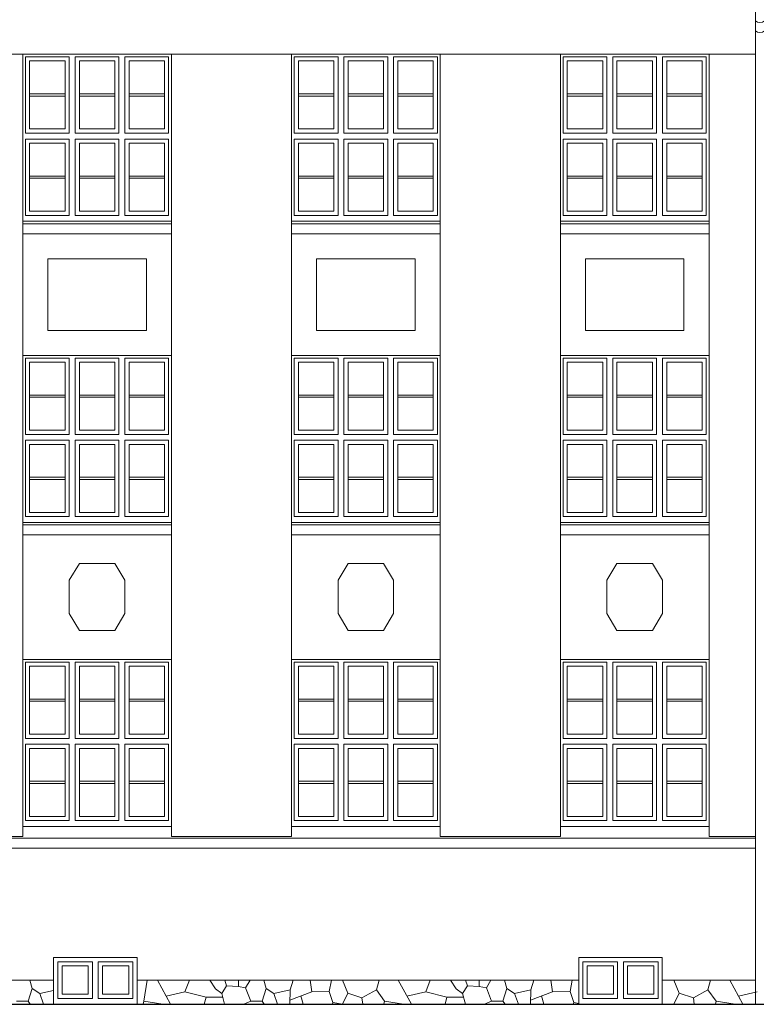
# Model space of a CAD drawing. Extents: x -394022 to -71759, y -12022 to 18278.
# Tile 9 of 91: x -316105 to -307283, y -3992 to 7808. Entities that reach past the tile are written whole.
import ezdxf

# ---------------------------------------------------------------- set-up
doc = ezdxf.new("R2010")
doc.units = 0
doc.header["$MEASUREMENT"] = 0
for name, color, linetype, lineweight in [('INWENT ODWODNIENIE_Nr_Pióra__21', 7, 'Continuous', 13), ('INWENT TEREN_Nr_Pióra__1', 7, 'Continuous', 25), ('INWENT. DRZWI_Nr_Pióra__21', 7, 'Continuous', 13), ('INWENT.ŚCIANY_Nr_Pióra__21', 7, 'Continuous', 13)]:
    doc.layers.add(name, color=color, linetype=linetype, lineweight=lineweight)
doc.layers.add('INWENT.ŚCIANY_Nr_Pióra__2', color=7, linetype='Continuous', lineweight=13, true_color=0x7f7f7f)

msp = doc.modelspace()

# ---------------------------------------------------------------- linework, layer by layer
at = {"layer": 'INWENT ODWODNIENIE_Nr_Pióra__21', "linetype": 'Continuous'}
msp.add_line((-307293.7, 10793.4), (-307293.7, -3991.8), dxfattribs=at)
for centre in [(-307238.7, 7859.1), (-307238.7, 7739.1)]:
    msp.add_arc(centre, 86, 230.25507, 309.74493, dxfattribs=at)
at = {"layer": 'INWENT TEREN_Nr_Pióra__1', "linetype": 'Continuous'}
msp.add_line((-321558.7, -3991.8), (-276368.7, -3991.8), dxfattribs=at)
at = {"layer": 'INWENT. DRZWI_Nr_Pióra__21', "linetype": 'Continuous'}
for p, q in [((-316036.2, 7363.2), (-316036.2, 6448.2)), ((-316036.2, 7363.2), (-315511.2, 7363.2)), ((-315511.2, 6448.2), (-315511.2, 7363.2)), ((-315441.2, 6448.2), (-315441.2, 7363.2)), ((-315441.2, 7363.2), (-314916.2, 7363.2)), ((-314916.2, 6448.2), (-314916.2, 7363.2)), ((-314846.2, 6448.2), (-314846.2, 7363.2)), ((-314846.2, 7363.2), (-314321.2, 7363.2)), ((-314321.2, 6448.2), (-314321.2, 7363.2)), ((-312816.2, 7363.2), (-312816.2, 6448.2)), ((-312816.2, 7363.2), (-312291.2, 7363.2)), ((-312816.2, 7363.2), (-312816.2, 6448.2)), ((-312816.2, 7363.2), (-312291.2, 7363.2)), ((-312291.2, 6448.2), (-312291.2, 7363.2)), ((-312291.2, 6448.2), (-312291.2, 7363.2)), ((-312221.2, 6448.2), (-312221.2, 7363.2)), ((-312221.2, 7363.2), (-311696.2, 7363.2)), ((-312221.2, 6448.2), (-312221.2, 7363.2)), ((-312221.2, 7363.2), (-311696.2, 7363.2)), ((-311696.2, 6448.2), (-311696.2, 7363.2)), ((-311696.2, 6448.2), (-311696.2, 7363.2)), ((-311626.2, 6448.2), (-311626.2, 7363.2)), ((-311626.2, 7363.2), (-311101.2, 7363.2)), ((-311626.2, 6448.2), (-311626.2, 7363.2)), ((-311626.2, 7363.2), (-311101.2, 7363.2)), ((-311101.2, 6448.2), (-311101.2, 7363.2)), ((-311101.2, 6448.2), (-311101.2, 7363.2)), ((-309596.2, 7363.2), (-309596.2, 6448.2)), ((-309596.2, 7363.2), (-309071.2, 7363.2)), ((-309071.2, 6448.2), (-309071.2, 7363.2)), ((-309001.2, 6448.2), (-309001.2, 7363.2)), ((-309001.2, 7363.2), (-308476.2, 7363.2)), ((-308476.2, 6448.2), (-308476.2, 7363.2)), ((-308406.2, 6448.2), (-308406.2, 7363.2)), ((-308406.2, 7363.2), (-307881.2, 7363.2)), ((-307881.2, 6448.2), (-307881.2, 7363.2)), ((-315986.2, 6498.2), (-315986.2, 7313.2)), ((-315561.2, 7313.2), (-315986.2, 7313.2)), ((-315561.2, 6498.2), (-315561.2, 7313.2)), ((-315391.2, 6498.2), (-315391.2, 7313.2)), ((-315391.2, 7313.2), (-314966.2, 7313.2)), ((-314966.2, 6498.2), (-314966.2, 7313.2)), ((-314796.2, 6498.2), (-314796.2, 7313.2)), ((-314796.2, 7313.2), (-314371.2, 7313.2)), ((-314371.2, 6498.2), (-314371.2, 7313.2)), ((-312766.2, 6498.2), (-312766.2, 7313.2)), ((-312341.2, 7313.2), (-312766.2, 7313.2)), ((-312766.2, 6498.2), (-312766.2, 7313.2)), ((-312341.2, 7313.2), (-312766.2, 7313.2)), ((-312341.2, 6498.2), (-312341.2, 7313.2)), ((-312341.2, 6498.2), (-312341.2, 7313.2)), ((-312171.2, 6498.2), (-312171.2, 7313.2)), ((-312171.2, 7313.2), (-311746.2, 7313.2)), ((-312171.2, 6498.2), (-312171.2, 7313.2)), ((-312171.2, 7313.2), (-311746.2, 7313.2)), ((-311746.2, 6498.2), (-311746.2, 7313.2)), ((-311746.2, 6498.2), (-311746.2, 7313.2)), ((-311576.2, 6498.2), (-311576.2, 7313.2)), ((-311576.2, 7313.2), (-311151.2, 7313.2)), ((-311576.2, 6498.2), (-311576.2, 7313.2)), ((-311576.2, 7313.2), (-311151.2, 7313.2)), ((-311151.2, 6498.2), (-311151.2, 7313.2)), ((-311151.2, 6498.2), (-311151.2, 7313.2)), ((-309546.2, 6498.2), (-309546.2, 7313.2)), ((-309121.2, 7313.2), (-309546.2, 7313.2)), ((-309121.2, 6498.2), (-309121.2, 7313.2)), ((-308951.2, 6498.2), (-308951.2, 7313.2)), ((-308951.2, 7313.2), (-308526.2, 7313.2)), ((-308526.2, 6498.2), (-308526.2, 7313.2)), ((-308356.2, 6498.2), (-308356.2, 7313.2)), ((-308356.2, 7313.2), (-307931.2, 7313.2)), ((-307931.2, 6498.2), (-307931.2, 7313.2)), ((-315561.2, 6918.7), (-315986.2, 6918.7)), ((-315561.2, 6892.7), (-315986.2, 6892.7)), ((-315391.2, 6918.7), (-314966.2, 6918.7)), ((-315391.2, 6892.7), (-314966.2, 6892.7)), ((-314796.2, 6918.7), (-314371.2, 6918.7)), ((-314796.2, 6892.7), (-314371.2, 6892.7)), ((-312341.2, 6918.7), (-312766.2, 6918.7)), ((-312341.2, 6918.7), (-312766.2, 6918.7)), ((-312341.2, 6892.7), (-312766.2, 6892.7)), ((-312341.2, 6892.7), (-312766.2, 6892.7)), ((-312171.2, 6918.7), (-311746.2, 6918.7)), ((-312171.2, 6918.7), (-311746.2, 6918.7)), ((-312171.2, 6892.7), (-311746.2, 6892.7)), ((-312171.2, 6892.7), (-311746.2, 6892.7)), ((-311576.2, 6918.7), (-311151.2, 6918.7)), ((-311576.2, 6918.7), (-311151.2, 6918.7)), ((-311576.2, 6892.7), (-311151.2, 6892.7)), ((-311576.2, 6892.7), (-311151.2, 6892.7)), ((-309121.2, 6918.7), (-309546.2, 6918.7)), ((-309121.2, 6892.7), (-309546.2, 6892.7)), ((-308951.2, 6918.7), (-308526.2, 6918.7)), ((-308951.2, 6892.7), (-308526.2, 6892.7)), ((-308356.2, 6918.7), (-307931.2, 6918.7)), ((-308356.2, 6892.7), (-307931.2, 6892.7)), ((-315561.2, 6498.2), (-315986.2, 6498.2)), ((-315391.2, 6498.2), (-314966.2, 6498.2)), ((-314796.2, 6498.2), (-314371.2, 6498.2)), ((-312341.2, 6498.2), (-312766.2, 6498.2)), ((-312341.2, 6498.2), (-312766.2, 6498.2)), ((-312171.2, 6498.2), (-311746.2, 6498.2)), ((-312171.2, 6498.2), (-311746.2, 6498.2)), ((-311576.2, 6498.2), (-311151.2, 6498.2)), ((-311576.2, 6498.2), (-311151.2, 6498.2)), ((-309121.2, 6498.2), (-309546.2, 6498.2)), ((-308951.2, 6498.2), (-308526.2, 6498.2)), ((-308356.2, 6498.2), (-307931.2, 6498.2)), ((-316036.2, 6448.2), (-315511.2, 6448.2)), ((-316036.2, 6378.2), (-315511.2, 6378.2)), ((-316036.2, 6378.2), (-316036.2, 5463.2)), ((-315511.2, 5463.2), (-315511.2, 6378.2)), ((-315441.2, 6448.2), (-314916.2, 6448.2)), ((-315441.2, 5463.2), (-315441.2, 6378.2)), ((-315441.2, 6378.2), (-314916.2, 6378.2)), ((-314916.2, 5463.2), (-314916.2, 6378.2)), ((-314846.2, 6448.2), (-314321.2, 6448.2)), ((-314846.2, 5463.2), (-314846.2, 6378.2)), ((-314846.2, 6378.2), (-314321.2, 6378.2)), ((-314321.2, 5463.2), (-314321.2, 6378.2)), ((-312816.2, 6448.2), (-312291.2, 6448.2)), ((-312816.2, 6448.2), (-312291.2, 6448.2)), ((-312816.2, 6378.2), (-312291.2, 6378.2)), ((-312816.2, 6378.2), (-312816.2, 5463.2)), ((-312816.2, 6378.2), (-312291.2, 6378.2)), ((-312816.2, 6378.2), (-312816.2, 5463.2)), ((-312291.2, 5463.2), (-312291.2, 6378.2)), ((-312291.2, 5463.2), (-312291.2, 6378.2)), ((-312221.2, 6448.2), (-311696.2, 6448.2)), ((-312221.2, 6448.2), (-311696.2, 6448.2)), ((-312221.2, 5463.2), (-312221.2, 6378.2)), ((-312221.2, 6378.2), (-311696.2, 6378.2)), ((-312221.2, 5463.2), (-312221.2, 6378.2)), ((-312221.2, 6378.2), (-311696.2, 6378.2)), ((-311696.2, 5463.2), (-311696.2, 6378.2)), ((-311696.2, 5463.2), (-311696.2, 6378.2)), ((-311626.2, 6448.2), (-311101.2, 6448.2)), ((-311626.2, 6448.2), (-311101.2, 6448.2)), ((-311626.2, 5463.2), (-311626.2, 6378.2)), ((-311626.2, 6378.2), (-311101.2, 6378.2)), ((-311626.2, 5463.2), (-311626.2, 6378.2)), ((-311626.2, 6378.2), (-311101.2, 6378.2)), ((-311101.2, 5463.2), (-311101.2, 6378.2)), ((-311101.2, 5463.2), (-311101.2, 6378.2)), ((-309596.2, 6448.2), (-309071.2, 6448.2)), ((-309596.2, 6378.2), (-309071.2, 6378.2)), ((-309596.2, 6378.2), (-309596.2, 5463.2)), ((-309071.2, 5463.2), (-309071.2, 6378.2)), ((-309001.2, 6448.2), (-308476.2, 6448.2)), ((-309001.2, 5463.2), (-309001.2, 6378.2)), ((-309001.2, 6378.2), (-308476.2, 6378.2)), ((-308476.2, 5463.2), (-308476.2, 6378.2)), ((-308406.2, 6448.2), (-307881.2, 6448.2)), ((-308406.2, 5463.2), (-308406.2, 6378.2)), ((-308406.2, 6378.2), (-307881.2, 6378.2)), ((-307881.2, 5463.2), (-307881.2, 6378.2)), ((-315986.2, 5513.2), (-315986.2, 6328.2)), ((-315561.2, 6328.2), (-315986.2, 6328.2)), ((-315561.2, 5513.2), (-315561.2, 6328.2)), ((-315391.2, 5513.2), (-315391.2, 6328.2)), ((-315391.2, 6328.2), (-314966.2, 6328.2)), ((-314966.2, 5513.2), (-314966.2, 6328.2)), ((-314796.2, 5513.2), (-314796.2, 6328.2)), ((-314796.2, 6328.2), (-314371.2, 6328.2)), ((-314371.2, 5513.2), (-314371.2, 6328.2)), ((-312766.2, 5513.2), (-312766.2, 6328.2)), ((-312341.2, 6328.2), (-312766.2, 6328.2)), ((-312766.2, 5513.2), (-312766.2, 6328.2)), ((-312341.2, 6328.2), (-312766.2, 6328.2)), ((-312341.2, 5513.2), (-312341.2, 6328.2)), ((-312341.2, 5513.2), (-312341.2, 6328.2)), ((-312171.2, 5513.2), (-312171.2, 6328.2)), ((-312171.2, 6328.2), (-311746.2, 6328.2)), ((-312171.2, 5513.2), (-312171.2, 6328.2)), ((-312171.2, 6328.2), (-311746.2, 6328.2)), ((-311746.2, 5513.2), (-311746.2, 6328.2)), ((-311746.2, 5513.2), (-311746.2, 6328.2)), ((-311576.2, 5513.2), (-311576.2, 6328.2)), ((-311576.2, 6328.2), (-311151.2, 6328.2)), ((-311576.2, 5513.2), (-311576.2, 6328.2)), ((-311576.2, 6328.2), (-311151.2, 6328.2)), ((-311151.2, 5513.2), (-311151.2, 6328.2)), ((-311151.2, 5513.2), (-311151.2, 6328.2)), ((-309546.2, 5513.2), (-309546.2, 6328.2)), ((-309121.2, 6328.2), (-309546.2, 6328.2)), ((-309121.2, 5513.2), (-309121.2, 6328.2)), ((-308951.2, 5513.2), (-308951.2, 6328.2)), ((-308951.2, 6328.2), (-308526.2, 6328.2)), ((-308526.2, 5513.2), (-308526.2, 6328.2)), ((-308356.2, 5513.2), (-308356.2, 6328.2)), ((-308356.2, 6328.2), (-307931.2, 6328.2)), ((-307931.2, 5513.2), (-307931.2, 6328.2)), ((-315561.2, 5933.7), (-315986.2, 5933.7)), ((-315561.2, 5907.7), (-315986.2, 5907.7)), ((-315391.2, 5933.7), (-314966.2, 5933.7)), ((-315391.2, 5907.7), (-314966.2, 5907.7)), ((-314796.2, 5933.7), (-314371.2, 5933.7)), ((-314796.2, 5907.7), (-314371.2, 5907.7)), ((-312341.2, 5933.7), (-312766.2, 5933.7)), ((-312341.2, 5933.7), (-312766.2, 5933.7)), ((-312341.2, 5907.7), (-312766.2, 5907.7)), ((-312341.2, 5907.7), (-312766.2, 5907.7)), ((-312171.2, 5933.7), (-311746.2, 5933.7)), ((-312171.2, 5933.7), (-311746.2, 5933.7)), ((-312171.2, 5907.7), (-311746.2, 5907.7)), ((-312171.2, 5907.7), (-311746.2, 5907.7)), ((-311576.2, 5933.7), (-311151.2, 5933.7)), ((-311576.2, 5933.7), (-311151.2, 5933.7)), ((-311576.2, 5907.7), (-311151.2, 5907.7)), ((-311576.2, 5907.7), (-311151.2, 5907.7)), ((-309121.2, 5933.7), (-309546.2, 5933.7)), ((-309121.2, 5907.7), (-309546.2, 5907.7)), ((-308951.2, 5933.7), (-308526.2, 5933.7)), ((-308951.2, 5907.7), (-308526.2, 5907.7)), ((-308356.2, 5933.7), (-307931.2, 5933.7)), ((-308356.2, 5907.7), (-307931.2, 5907.7)), ((-316036.2, 5463.2), (-315511.2, 5463.2)), ((-315561.2, 5513.2), (-315986.2, 5513.2)), ((-315441.2, 5463.2), (-314916.2, 5463.2)), ((-315391.2, 5513.2), (-314966.2, 5513.2)), ((-314846.2, 5463.2), (-314321.2, 5463.2)), ((-314796.2, 5513.2), (-314371.2, 5513.2)), ((-312816.2, 5463.2), (-312291.2, 5463.2)), ((-312816.2, 5463.2), (-312291.2, 5463.2)), ((-312341.2, 5513.2), (-312766.2, 5513.2)), ((-312341.2, 5513.2), (-312766.2, 5513.2)), ((-312221.2, 5463.2), (-311696.2, 5463.2)), ((-312221.2, 5463.2), (-311696.2, 5463.2)), ((-312171.2, 5513.2), (-311746.2, 5513.2)), ((-312171.2, 5513.2), (-311746.2, 5513.2)), ((-311626.2, 5463.2), (-311101.2, 5463.2)), ((-311626.2, 5463.2), (-311101.2, 5463.2)), ((-311576.2, 5513.2), (-311151.2, 5513.2)), ((-311576.2, 5513.2), (-311151.2, 5513.2)), ((-309596.2, 5463.2), (-309071.2, 5463.2)), ((-309121.2, 5513.2), (-309546.2, 5513.2)), ((-309001.2, 5463.2), (-308476.2, 5463.2)), ((-308951.2, 5513.2), (-308526.2, 5513.2)), ((-308406.2, 5463.2), (-307881.2, 5463.2)), ((-308356.2, 5513.2), (-307931.2, 5513.2)), ((-316036.2, 3753.2), (-316036.2, 2838.2)), ((-316036.2, 3753.2), (-315511.2, 3753.2)), ((-315986.2, 2888.2), (-315986.2, 3703.2)), ((-315561.2, 3703.2), (-315986.2, 3703.2)), ((-315561.2, 2888.2), (-315561.2, 3703.2)), ((-315511.2, 2838.2), (-315511.2, 3753.2)), ((-315441.2, 2838.2), (-315441.2, 3753.2)), ((-315441.2, 3753.2), (-314916.2, 3753.2)), ((-315391.2, 2888.2), (-315391.2, 3703.2)), ((-315391.2, 3703.2), (-314966.2, 3703.2)), ((-314966.2, 2888.2), (-314966.2, 3703.2)), ((-314916.2, 2838.2), (-314916.2, 3753.2)), ((-314846.2, 2838.2), (-314846.2, 3753.2)), ((-314846.2, 3753.2), (-314321.2, 3753.2)), ((-314796.2, 2888.2), (-314796.2, 3703.2)), ((-314796.2, 3703.2), (-314371.2, 3703.2)), ((-314371.2, 2888.2), (-314371.2, 3703.2)), ((-314321.2, 2838.2), (-314321.2, 3753.2)), ((-312816.2, 3753.2), (-312816.2, 2838.2)), ((-312816.2, 3753.2), (-312291.2, 3753.2)), ((-312816.2, 3753.2), (-312816.2, 2838.2)), ((-312816.2, 3753.2), (-312291.2, 3753.2)), ((-312766.2, 2888.2), (-312766.2, 3703.2)), ((-312341.2, 3703.2), (-312766.2, 3703.2)), ((-312766.2, 2888.2), (-312766.2, 3703.2)), ((-312341.2, 3703.2), (-312766.2, 3703.2)), ((-312341.2, 2888.2), (-312341.2, 3703.2)), ((-312341.2, 2888.2), (-312341.2, 3703.2)), ((-312291.2, 2838.2), (-312291.2, 3753.2)), ((-312291.2, 2838.2), (-312291.2, 3753.2)), ((-312221.2, 2838.2), (-312221.2, 3753.2)), ((-312221.2, 3753.2), (-311696.2, 3753.2)), ((-312221.2, 2838.2), (-312221.2, 3753.2)), ((-312221.2, 3753.2), (-311696.2, 3753.2)), ((-312171.2, 2888.2), (-312171.2, 3703.2)), ((-312171.2, 3703.2), (-311746.2, 3703.2)), ((-312171.2, 2888.2), (-312171.2, 3703.2)), ((-312171.2, 3703.2), (-311746.2, 3703.2)), ((-311746.2, 2888.2), (-311746.2, 3703.2)), ((-311746.2, 2888.2), (-311746.2, 3703.2)), ((-311696.2, 2838.2), (-311696.2, 3753.2)), ((-311696.2, 2838.2), (-311696.2, 3753.2)), ((-311626.2, 2838.2), (-311626.2, 3753.2)), ((-311626.2, 3753.2), (-311101.2, 3753.2)), ((-311626.2, 2838.2), (-311626.2, 3753.2)), ((-311626.2, 3753.2), (-311101.2, 3753.2)), ((-311576.2, 2888.2), (-311576.2, 3703.2)), ((-311576.2, 3703.2), (-311151.2, 3703.2)), ((-311576.2, 2888.2), (-311576.2, 3703.2)), ((-311576.2, 3703.2), (-311151.2, 3703.2)), ((-311151.2, 2888.2), (-311151.2, 3703.2)), ((-311151.2, 2888.2), (-311151.2, 3703.2)), ((-311101.2, 2838.2), (-311101.2, 3753.2)), ((-311101.2, 2838.2), (-311101.2, 3753.2)), ((-309596.2, 3753.2), (-309596.2, 2838.2)), ((-309596.2, 3753.2), (-309071.2, 3753.2)), ((-309546.2, 2888.2), (-309546.2, 3703.2)), ((-309121.2, 3703.2), (-309546.2, 3703.2)), ((-309121.2, 2888.2), (-309121.2, 3703.2)), ((-309071.2, 2838.2), (-309071.2, 3753.2)), ((-309001.2, 2838.2), (-309001.2, 3753.2)), ((-309001.2, 3753.2), (-308476.2, 3753.2)), ((-308951.2, 2888.2), (-308951.2, 3703.2)), ((-308951.2, 3703.2), (-308526.2, 3703.2)), ((-308526.2, 2888.2), (-308526.2, 3703.2)), ((-308476.2, 2838.2), (-308476.2, 3753.2)), ((-308406.2, 2838.2), (-308406.2, 3753.2)), ((-308406.2, 3753.2), (-307881.2, 3753.2)), ((-308356.2, 2888.2), (-308356.2, 3703.2)), ((-308356.2, 3703.2), (-307931.2, 3703.2)), ((-307931.2, 2888.2), (-307931.2, 3703.2)), ((-307881.2, 2838.2), (-307881.2, 3753.2)), ((-315561.2, 3308.7), (-315986.2, 3308.7)), ((-315391.2, 3308.7), (-314966.2, 3308.7)), ((-314796.2, 3308.7), (-314371.2, 3308.7)), ((-312341.2, 3308.7), (-312766.2, 3308.7)), ((-312341.2, 3308.7), (-312766.2, 3308.7)), ((-312171.2, 3308.7), (-311746.2, 3308.7)), ((-312171.2, 3308.7), (-311746.2, 3308.7)), ((-311576.2, 3308.7), (-311151.2, 3308.7)), ((-311576.2, 3308.7), (-311151.2, 3308.7)), ((-309121.2, 3308.7), (-309546.2, 3308.7)), ((-308951.2, 3308.7), (-308526.2, 3308.7)), ((-308356.2, 3308.7), (-307931.2, 3308.7)), ((-315561.2, 3282.7), (-315986.2, 3282.7)), ((-315391.2, 3282.7), (-314966.2, 3282.7)), ((-314796.2, 3282.7), (-314371.2, 3282.7)), ((-312341.2, 3282.7), (-312766.2, 3282.7)), ((-312341.2, 3282.7), (-312766.2, 3282.7)), ((-312171.2, 3282.7), (-311746.2, 3282.7)), ((-312171.2, 3282.7), (-311746.2, 3282.7)), ((-311576.2, 3282.7), (-311151.2, 3282.7)), ((-311576.2, 3282.7), (-311151.2, 3282.7)), ((-309121.2, 3282.7), (-309546.2, 3282.7)), ((-308951.2, 3282.7), (-308526.2, 3282.7)), ((-308356.2, 3282.7), (-307931.2, 3282.7)), ((-316036.2, 2838.2), (-315511.2, 2838.2)), ((-315561.2, 2888.2), (-315986.2, 2888.2)), ((-315441.2, 2838.2), (-314916.2, 2838.2)), ((-315391.2, 2888.2), (-314966.2, 2888.2)), ((-314846.2, 2838.2), (-314321.2, 2838.2)), ((-314796.2, 2888.2), (-314371.2, 2888.2)), ((-312816.2, 2838.2), (-312291.2, 2838.2)), ((-312816.2, 2838.2), (-312291.2, 2838.2)), ((-312341.2, 2888.2), (-312766.2, 2888.2)), ((-312341.2, 2888.2), (-312766.2, 2888.2)), ((-312221.2, 2838.2), (-311696.2, 2838.2)), ((-312221.2, 2838.2), (-311696.2, 2838.2)), ((-312171.2, 2888.2), (-311746.2, 2888.2)), ((-312171.2, 2888.2), (-311746.2, 2888.2)), ((-311626.2, 2838.2), (-311101.2, 2838.2)), ((-311626.2, 2838.2), (-311101.2, 2838.2)), ((-311576.2, 2888.2), (-311151.2, 2888.2)), ((-311576.2, 2888.2), (-311151.2, 2888.2)), ((-309596.2, 2838.2), (-309071.2, 2838.2)), ((-309121.2, 2888.2), (-309546.2, 2888.2)), ((-309001.2, 2838.2), (-308476.2, 2838.2)), ((-308951.2, 2888.2), (-308526.2, 2888.2)), ((-308406.2, 2838.2), (-307881.2, 2838.2)), ((-308356.2, 2888.2), (-307931.2, 2888.2)), ((-316036.2, 2768.2), (-315511.2, 2768.2)), ((-316036.2, 2768.2), (-316036.2, 1853.2)), ((-315986.2, 1903.2), (-315986.2, 2718.2)), ((-315561.2, 2718.2), (-315986.2, 2718.2)), ((-315561.2, 1903.2), (-315561.2, 2718.2)), ((-315511.2, 1853.2), (-315511.2, 2768.2)), ((-315441.2, 1853.2), (-315441.2, 2768.2)), ((-315441.2, 2768.2), (-314916.2, 2768.2)), ((-315391.2, 1903.2), (-315391.2, 2718.2)), ((-315391.2, 2718.2), (-314966.2, 2718.2)), ((-314966.2, 1903.2), (-314966.2, 2718.2)), ((-314916.2, 1853.2), (-314916.2, 2768.2)), ((-314846.2, 1853.2), (-314846.2, 2768.2)), ((-314846.2, 2768.2), (-314321.2, 2768.2)), ((-314796.2, 1903.2), (-314796.2, 2718.2)), ((-314796.2, 2718.2), (-314371.2, 2718.2)), ((-314371.2, 1903.2), (-314371.2, 2718.2)), ((-314321.2, 1853.2), (-314321.2, 2768.2)), ((-312816.2, 2768.2), (-312291.2, 2768.2)), ((-312816.2, 2768.2), (-312816.2, 1853.2)), ((-312816.2, 2768.2), (-312291.2, 2768.2)), ((-312816.2, 2768.2), (-312816.2, 1853.2)), ((-312766.2, 1903.2), (-312766.2, 2718.2)), ((-312341.2, 2718.2), (-312766.2, 2718.2)), ((-312766.2, 1903.2), (-312766.2, 2718.2)), ((-312341.2, 2718.2), (-312766.2, 2718.2)), ((-312341.2, 1903.2), (-312341.2, 2718.2)), ((-312341.2, 1903.2), (-312341.2, 2718.2)), ((-312291.2, 1853.2), (-312291.2, 2768.2)), ((-312291.2, 1853.2), (-312291.2, 2768.2)), ((-312221.2, 1853.2), (-312221.2, 2768.2)), ((-312221.2, 2768.2), (-311696.2, 2768.2)), ((-312221.2, 1853.2), (-312221.2, 2768.2)), ((-312221.2, 2768.2), (-311696.2, 2768.2)), ((-312171.2, 1903.2), (-312171.2, 2718.2)), ((-312171.2, 2718.2), (-311746.2, 2718.2)), ((-312171.2, 1903.2), (-312171.2, 2718.2)), ((-312171.2, 2718.2), (-311746.2, 2718.2)), ((-311746.2, 1903.2), (-311746.2, 2718.2)), ((-311746.2, 1903.2), (-311746.2, 2718.2)), ((-311696.2, 1853.2), (-311696.2, 2768.2)), ((-311696.2, 1853.2), (-311696.2, 2768.2)), ((-311626.2, 1853.2), (-311626.2, 2768.2)), ((-311626.2, 2768.2), (-311101.2, 2768.2)), ((-311626.2, 1853.2), (-311626.2, 2768.2)), ((-311626.2, 2768.2), (-311101.2, 2768.2)), ((-311576.2, 1903.2), (-311576.2, 2718.2)), ((-311576.2, 2718.2), (-311151.2, 2718.2)), ((-311576.2, 1903.2), (-311576.2, 2718.2)), ((-311576.2, 2718.2), (-311151.2, 2718.2)), ((-311151.2, 1903.2), (-311151.2, 2718.2)), ((-311151.2, 1903.2), (-311151.2, 2718.2)), ((-311101.2, 1853.2), (-311101.2, 2768.2)), ((-311101.2, 1853.2), (-311101.2, 2768.2)), ((-309596.2, 2768.2), (-309071.2, 2768.2)), ((-309596.2, 2768.2), (-309596.2, 1853.2)), ((-309546.2, 1903.2), (-309546.2, 2718.2)), ((-309121.2, 2718.2), (-309546.2, 2718.2)), ((-309121.2, 1903.2), (-309121.2, 2718.2)), ((-309071.2, 1853.2), (-309071.2, 2768.2)), ((-309001.2, 1853.2), (-309001.2, 2768.2)), ((-309001.2, 2768.2), (-308476.2, 2768.2)), ((-308951.2, 1903.2), (-308951.2, 2718.2)), ((-308951.2, 2718.2), (-308526.2, 2718.2)), ((-308526.2, 1903.2), (-308526.2, 2718.2)), ((-308476.2, 1853.2), (-308476.2, 2768.2)), ((-308406.2, 1853.2), (-308406.2, 2768.2)), ((-308406.2, 2768.2), (-307881.2, 2768.2)), ((-308356.2, 1903.2), (-308356.2, 2718.2)), ((-308356.2, 2718.2), (-307931.2, 2718.2)), ((-307931.2, 1903.2), (-307931.2, 2718.2)), ((-307881.2, 1853.2), (-307881.2, 2768.2)), ((-315561.2, 2323.7), (-315986.2, 2323.7)), ((-315561.2, 2297.7), (-315986.2, 2297.7)), ((-315391.2, 2323.7), (-314966.2, 2323.7)), ((-315391.2, 2297.7), (-314966.2, 2297.7)), ((-314796.2, 2323.7), (-314371.2, 2323.7)), ((-314796.2, 2297.7), (-314371.2, 2297.7)), ((-312341.2, 2323.7), (-312766.2, 2323.7)), ((-312341.2, 2323.7), (-312766.2, 2323.7)), ((-312341.2, 2297.7), (-312766.2, 2297.7)), ((-312341.2, 2297.7), (-312766.2, 2297.7)), ((-312171.2, 2323.7), (-311746.2, 2323.7)), ((-312171.2, 2323.7), (-311746.2, 2323.7)), ((-312171.2, 2297.7), (-311746.2, 2297.7)), ((-312171.2, 2297.7), (-311746.2, 2297.7)), ((-311576.2, 2323.7), (-311151.2, 2323.7)), ((-311576.2, 2323.7), (-311151.2, 2323.7)), ((-311576.2, 2297.7), (-311151.2, 2297.7)), ((-311576.2, 2297.7), (-311151.2, 2297.7)), ((-309121.2, 2323.7), (-309546.2, 2323.7)), ((-309121.2, 2297.7), (-309546.2, 2297.7)), ((-308951.2, 2323.7), (-308526.2, 2323.7)), ((-308951.2, 2297.7), (-308526.2, 2297.7)), ((-308356.2, 2323.7), (-307931.2, 2323.7)), ((-308356.2, 2297.7), (-307931.2, 2297.7)), ((-315561.2, 1903.2), (-315986.2, 1903.2)), ((-315391.2, 1903.2), (-314966.2, 1903.2)), ((-314796.2, 1903.2), (-314371.2, 1903.2)), ((-312341.2, 1903.2), (-312766.2, 1903.2)), ((-312341.2, 1903.2), (-312766.2, 1903.2)), ((-312171.2, 1903.2), (-311746.2, 1903.2)), ((-312171.2, 1903.2), (-311746.2, 1903.2)), ((-311576.2, 1903.2), (-311151.2, 1903.2)), ((-311576.2, 1903.2), (-311151.2, 1903.2)), ((-309121.2, 1903.2), (-309546.2, 1903.2)), ((-308951.2, 1903.2), (-308526.2, 1903.2)), ((-308356.2, 1903.2), (-307931.2, 1903.2)), ((-316036.2, 1853.2), (-315511.2, 1853.2)), ((-315441.2, 1853.2), (-314916.2, 1853.2)), ((-314846.2, 1853.2), (-314321.2, 1853.2)), ((-312816.2, 1853.2), (-312291.2, 1853.2)), ((-312816.2, 1853.2), (-312291.2, 1853.2)), ((-312221.2, 1853.2), (-311696.2, 1853.2)), ((-312221.2, 1853.2), (-311696.2, 1853.2)), ((-311626.2, 1853.2), (-311101.2, 1853.2)), ((-311626.2, 1853.2), (-311101.2, 1853.2)), ((-309596.2, 1853.2), (-309071.2, 1853.2)), ((-309001.2, 1853.2), (-308476.2, 1853.2)), ((-308406.2, 1853.2), (-307881.2, 1853.2)), ((-316036.2, 110), (-316036.2, -805)), ((-316036.2, 110), (-315511.2, 110)), ((-315986.2, -755), (-315986.2, 60)), ((-315561.2, 60), (-315986.2, 60)), ((-315561.2, -755), (-315561.2, 60)), ((-315511.2, -805), (-315511.2, 110)), ((-315441.2, -805), (-315441.2, 110)), ((-315441.2, 110), (-314916.2, 110)), ((-315391.2, -755), (-315391.2, 60)), ((-315391.2, 60), (-314966.2, 60)), ((-314966.2, -755), (-314966.2, 60)), ((-314916.2, -805), (-314916.2, 110)), ((-314846.2, -805), (-314846.2, 110)), ((-314846.2, 110), (-314321.2, 110)), ((-314796.2, -755), (-314796.2, 60)), ((-314796.2, 60), (-314371.2, 60)), ((-314371.2, -755), (-314371.2, 60)), ((-314321.2, -805), (-314321.2, 110)), ((-312816.2, 110), (-312816.2, -805)), ((-312816.2, 110), (-312291.2, 110)), ((-312766.2, -755), (-312766.2, 60)), ((-312341.2, 60), (-312766.2, 60)), ((-312341.2, -755), (-312341.2, 60)), ((-312291.2, -805), (-312291.2, 110)), ((-312221.2, -805), (-312221.2, 110)), ((-312221.2, 110), (-311696.2, 110)), ((-312171.2, -755), (-312171.2, 60)), ((-312171.2, 60), (-311746.2, 60)), ((-311746.2, -755), (-311746.2, 60)), ((-311696.2, -805), (-311696.2, 110)), ((-311626.2, -805), (-311626.2, 110)), ((-311626.2, 110), (-311101.2, 110)), ((-311576.2, -755), (-311576.2, 60)), ((-311576.2, 60), (-311151.2, 60)), ((-311151.2, -755), (-311151.2, 60)), ((-311101.2, -805), (-311101.2, 110)), ((-309596.2, 110), (-309596.2, -805)), ((-309596.2, 110), (-309071.2, 110)), ((-309546.2, -755), (-309546.2, 60)), ((-309121.2, 60), (-309546.2, 60)), ((-309121.2, -755), (-309121.2, 60)), ((-309071.2, -805), (-309071.2, 110)), ((-309001.2, -805), (-309001.2, 110)), ((-309001.2, 110), (-308476.2, 110)), ((-308951.2, -755), (-308951.2, 60)), ((-308951.2, 60), (-308526.2, 60)), ((-308526.2, -755), (-308526.2, 60)), ((-308476.2, -805), (-308476.2, 110)), ((-308406.2, -805), (-308406.2, 110)), ((-308406.2, 110), (-307881.2, 110)), ((-308356.2, -755), (-308356.2, 60)), ((-308356.2, 60), (-307931.2, 60)), ((-307931.2, -755), (-307931.2, 60)), ((-307881.2, -805), (-307881.2, 110)), ((-315561.2, -334.5), (-315986.2, -334.5)), ((-315391.2, -334.5), (-314966.2, -334.5)), ((-314796.2, -334.5), (-314371.2, -334.5)), ((-312341.2, -334.5), (-312766.2, -334.5)), ((-312171.2, -334.5), (-311746.2, -334.5)), ((-311576.2, -334.5), (-311151.2, -334.5)), ((-309121.2, -334.5), (-309546.2, -334.5)), ((-308951.2, -334.5), (-308526.2, -334.5)), ((-308356.2, -334.5), (-307931.2, -334.5)), ((-315561.2, -360.5), (-315986.2, -360.5)), ((-315391.2, -360.5), (-314966.2, -360.5)), ((-314796.2, -360.5), (-314371.2, -360.5)), ((-312341.2, -360.5), (-312766.2, -360.5)), ((-312171.2, -360.5), (-311746.2, -360.5)), ((-311576.2, -360.5), (-311151.2, -360.5)), ((-309121.2, -360.5), (-309546.2, -360.5)), ((-308951.2, -360.5), (-308526.2, -360.5)), ((-308356.2, -360.5), (-307931.2, -360.5)), ((-316036.2, -805), (-315511.2, -805)), ((-315561.2, -755), (-315986.2, -755)), ((-315441.2, -805), (-314916.2, -805)), ((-315391.2, -755), (-314966.2, -755)), ((-314846.2, -805), (-314321.2, -805)), ((-314796.2, -755), (-314371.2, -755)), ((-312816.2, -805), (-312291.2, -805)), ((-312341.2, -755), (-312766.2, -755)), ((-312221.2, -805), (-311696.2, -805)), ((-312171.2, -755), (-311746.2, -755)), ((-311626.2, -805), (-311101.2, -805)), ((-311576.2, -755), (-311151.2, -755)), ((-309596.2, -805), (-309071.2, -805)), ((-309121.2, -755), (-309546.2, -755)), ((-309001.2, -805), (-308476.2, -805)), ((-308951.2, -755), (-308526.2, -755)), ((-308406.2, -805), (-307881.2, -805)), ((-308356.2, -755), (-307931.2, -755)), ((-316036.2, -875), (-315511.2, -875)), ((-316036.2, -875), (-316036.2, -1790)), ((-315986.2, -1740), (-315986.2, -925)), ((-315561.2, -925), (-315986.2, -925)), ((-315561.2, -1740), (-315561.2, -925)), ((-315511.2, -1790), (-315511.2, -875)), ((-315441.2, -1790), (-315441.2, -875)), ((-315441.2, -875), (-314916.2, -875)), ((-315391.2, -1740), (-315391.2, -925)), ((-315391.2, -925), (-314966.2, -925)), ((-314966.2, -1740), (-314966.2, -925)), ((-314916.2, -1790), (-314916.2, -875)), ((-314846.2, -1790), (-314846.2, -875)), ((-314846.2, -875), (-314321.2, -875)), ((-314796.2, -1740), (-314796.2, -925)), ((-314796.2, -925), (-314371.2, -925)), ((-314371.2, -1740), (-314371.2, -925)), ((-314321.2, -1790), (-314321.2, -875)), ((-312816.2, -875), (-312291.2, -875)), ((-312816.2, -875), (-312816.2, -1790)), ((-312766.2, -1740), (-312766.2, -925)), ((-312341.2, -925), (-312766.2, -925)), ((-312341.2, -1740), (-312341.2, -925)), ((-312291.2, -1790), (-312291.2, -875)), ((-312221.2, -1790), (-312221.2, -875)), ((-312221.2, -875), (-311696.2, -875)), ((-312171.2, -1740), (-312171.2, -925)), ((-312171.2, -925), (-311746.2, -925)), ((-311746.2, -1740), (-311746.2, -925)), ((-311696.2, -1790), (-311696.2, -875)), ((-311626.2, -1790), (-311626.2, -875)), ((-311626.2, -875), (-311101.2, -875)), ((-311576.2, -1740), (-311576.2, -925)), ((-311576.2, -925), (-311151.2, -925)), ((-311151.2, -1740), (-311151.2, -925)), ((-311101.2, -1790), (-311101.2, -875)), ((-309596.2, -875), (-309071.2, -875)), ((-309596.2, -875), (-309596.2, -1790)), ((-309546.2, -1740), (-309546.2, -925)), ((-309121.2, -925), (-309546.2, -925)), ((-309121.2, -1740), (-309121.2, -925)), ((-309071.2, -1790), (-309071.2, -875)), ((-309001.2, -1790), (-309001.2, -875)), ((-309001.2, -875), (-308476.2, -875)), ((-308951.2, -1740), (-308951.2, -925)), ((-308951.2, -925), (-308526.2, -925)), ((-308526.2, -1740), (-308526.2, -925)), ((-308476.2, -1790), (-308476.2, -875)), ((-308406.2, -1790), (-308406.2, -875)), ((-308406.2, -875), (-307881.2, -875)), ((-308356.2, -1740), (-308356.2, -925)), ((-308356.2, -925), (-307931.2, -925)), ((-307931.2, -1740), (-307931.2, -925)), ((-307881.2, -1790), (-307881.2, -875)), ((-315561.2, -1319.5), (-315986.2, -1319.5)), ((-315561.2, -1345.5), (-315986.2, -1345.5)), ((-315391.2, -1319.5), (-314966.2, -1319.5)), ((-315391.2, -1345.5), (-314966.2, -1345.5)), ((-314796.2, -1319.5), (-314371.2, -1319.5)), ((-314796.2, -1345.5), (-314371.2, -1345.5)), ((-312341.2, -1319.5), (-312766.2, -1319.5)), ((-312341.2, -1345.5), (-312766.2, -1345.5)), ((-312171.2, -1319.5), (-311746.2, -1319.5)), ((-312171.2, -1345.5), (-311746.2, -1345.5)), ((-311576.2, -1319.5), (-311151.2, -1319.5)), ((-311576.2, -1345.5), (-311151.2, -1345.5)), ((-309121.2, -1319.5), (-309546.2, -1319.5)), ((-309121.2, -1345.5), (-309546.2, -1345.5)), ((-308951.2, -1319.5), (-308526.2, -1319.5)), ((-308951.2, -1345.5), (-308526.2, -1345.5)), ((-308356.2, -1319.5), (-307931.2, -1319.5)), ((-308356.2, -1345.5), (-307931.2, -1345.5)), ((-315561.2, -1740), (-315986.2, -1740)), ((-315391.2, -1740), (-314966.2, -1740)), ((-314796.2, -1740), (-314371.2, -1740)), ((-312341.2, -1740), (-312766.2, -1740)), ((-312171.2, -1740), (-311746.2, -1740)), ((-311576.2, -1740), (-311151.2, -1740)), ((-309121.2, -1740), (-309546.2, -1740)), ((-308951.2, -1740), (-308526.2, -1740)), ((-308356.2, -1740), (-307931.2, -1740)), ((-316036.2, -1790), (-315511.2, -1790)), ((-315441.2, -1790), (-314916.2, -1790)), ((-314846.2, -1790), (-314321.2, -1790)), ((-312816.2, -1790), (-312291.2, -1790)), ((-312221.2, -1790), (-311696.2, -1790)), ((-311626.2, -1790), (-311101.2, -1790)), ((-309596.2, -1790), (-309071.2, -1790)), ((-309001.2, -1790), (-308476.2, -1790)), ((-308406.2, -1790), (-307881.2, -1790)), ((-315648.7, -3481.8), (-315648.7, -3921.8)), ((-315233.7, -3481.8), (-315648.7, -3481.8)), ((-315283.7, -3531.8), (-315598.7, -3531.8)), ((-315598.7, -3531.8), (-315598.7, -3871.8)), ((-315283.7, -3531.8), (-315283.7, -3871.8)), ((-315233.7, -3481.8), (-315233.7, -3921.8)), ((-314748.7, -3481.8), (-315163.7, -3481.8)), ((-315163.7, -3481.8), (-315163.7, -3921.8)), ((-314798.7, -3531.8), (-315113.7, -3531.8)), ((-315113.7, -3531.8), (-315113.7, -3871.8)), ((-314798.7, -3531.8), (-314798.7, -3871.8)), ((-314748.7, -3481.8), (-314748.7, -3921.8)), ((-309358.7, -3481.8), (-309358.7, -3921.8)), ((-308943.7, -3481.8), (-309358.7, -3481.8)), ((-308993.7, -3531.8), (-309308.7, -3531.8)), ((-309308.7, -3531.8), (-309308.7, -3871.8)), ((-308993.7, -3531.8), (-308993.7, -3871.8)), ((-308943.7, -3481.8), (-308943.7, -3921.8)), ((-308458.7, -3481.8), (-308873.7, -3481.8)), ((-308873.7, -3481.8), (-308873.7, -3921.8)), ((-308508.7, -3531.8), (-308823.7, -3531.8)), ((-308823.7, -3531.8), (-308823.7, -3871.8)), ((-308508.7, -3531.8), (-308508.7, -3871.8)), ((-308458.7, -3481.8), (-308458.7, -3921.8)), ((-315283.7, -3871.8), (-315598.7, -3871.8)), ((-314798.7, -3871.8), (-315113.7, -3871.8)), ((-308993.7, -3871.8), (-309308.7, -3871.8)), ((-308508.7, -3871.8), (-308823.7, -3871.8)), ((-315233.7, -3921.8), (-315648.7, -3921.8)), ((-314748.7, -3921.8), (-315163.7, -3921.8)), ((-308943.7, -3921.8), (-309358.7, -3921.8)), ((-308458.7, -3921.8), (-308873.7, -3921.8))]:
    msp.add_line(p, q, dxfattribs=at)
at = {"layer": 'INWENT.ŚCIANY_Nr_Pióra__2', "linetype": 'Continuous'}
for p, q in [((-315956.6, -3803.5), (-315984.3, -3701.8)), ((-314579.1, -3701.8), (-314619.1, -3952.2)), ((-314455.1, -3701.8), (-314297.4, -3991.8)), ((-314125.6, -3840.7), (-314071.6, -3702.5)), ((-313828.1, -3701.8), (-313759.3, -3806.6)), ((-313683.6, -3863.4), (-313626.8, -3768.8)), ((-313626.8, -3768.8), (-313649.9, -3701.8)), ((-313486.2, -3776.9), (-313626.8, -3768.8)), ((-313484, -3701.8), (-313486.2, -3776.9)), ((-313345.9, -3701.8), (-313399.6, -3793.1)), ((-313153.2, -3803.5), (-313181, -3701.8)), ((-312829.9, -3701.8), (-312866.6, -3819.8)), ((-312625.4, -3701.8), (-312608, -3840.7)), ((-312397.1, -3838), (-312371.9, -3701.8)), ((-312240.1, -3701.8), (-312176.9, -3859.8)), ((-311801.5, -3701.8), (-311832.8, -3819.7)), ((-311571.4, -3701.8), (-311413.7, -3991.8)), ((-311242, -3840.7), (-311187.9, -3702.5)), ((-310944.4, -3701.8), (-310875.6, -3806.6)), ((-310799.9, -3863.4), (-310743.1, -3768.8)), ((-310743.1, -3768.8), (-310766.3, -3701.8)), ((-310602.5, -3776.9), (-310743.1, -3768.8)), ((-310600.3, -3701.8), (-310602.5, -3776.9)), ((-310462.2, -3701.8), (-310515.9, -3793.1)), ((-310269.5, -3803.5), (-310297.3, -3701.8)), ((-309946.3, -3701.8), (-309982.9, -3819.8)), ((-309741.7, -3701.8), (-309724.3, -3840.7)), ((-309513.4, -3838), (-309488.2, -3701.8)), ((-308269.7, -3701.8), (-308206.5, -3859.8)), ((-307831.1, -3701.8), (-307862.3, -3819.7)), ((-307601, -3701.8), (-307443.3, -3991.8)), ((-315956.6, -3803.5), (-316005.3, -3952.3)), ((-315864.7, -3860.3), (-315956.6, -3803.5)), ((-315698.7, -3825.7), (-315864.7, -3860.3)), ((-315819.1, -3991.8), (-315864.7, -3860.3)), ((-314350.8, -3893.6), (-314125.6, -3840.7)), ((-314125.6, -3840.7), (-313871.5, -3905.6)), ((-313759.3, -3806.6), (-313683.6, -3863.4)), ((-313683.6, -3863.4), (-313651, -3991.8)), ((-313486.2, -3776.9), (-313399.6, -3793.1)), ((-313399.6, -3793.1), (-313338.8, -3952.3)), ((-313153.2, -3803.5), (-313201.9, -3952.3)), ((-313061.3, -3860.3), (-313153.2, -3803.5)), ((-312866.6, -3819.8), (-313061.3, -3860.3)), ((-313015.8, -3991.8), (-313061.3, -3860.3)), ((-312866.6, -3819.8), (-312871.5, -3991.8)), ((-312608, -3840.7), (-312869.3, -3943.5)), ((-312711.4, -3991.8), (-312738.6, -3892.1)), ((-312608, -3840.7), (-312397.1, -3838)), ((-312397.1, -3838), (-312353.8, -3970.5)), ((-312176.9, -3859.8), (-312240.1, -3991.8)), ((-312005.8, -3914.4), (-312176.9, -3859.8)), ((-311832.8, -3819.7), (-312005.8, -3914.4)), ((-311832.8, -3819.7), (-311735.4, -3952.2)), ((-311467.1, -3893.6), (-311242, -3840.7)), ((-311242, -3840.7), (-310987.8, -3905.6)), ((-310875.6, -3806.6), (-310799.9, -3863.4)), ((-310799.9, -3863.4), (-310767.3, -3991.8)), ((-310602.5, -3776.9), (-310515.9, -3793.1)), ((-310515.9, -3793.1), (-310455.1, -3952.3)), ((-310269.5, -3803.5), (-310318.2, -3952.3)), ((-310177.6, -3860.3), (-310269.5, -3803.5)), ((-309982.9, -3819.8), (-310177.6, -3860.3)), ((-310132.1, -3991.8), (-310177.6, -3860.3)), ((-309982.9, -3819.8), (-309987.8, -3991.8)), ((-309724.3, -3840.7), (-309985.6, -3943.5)), ((-309827.8, -3991.8), (-309855, -3892.1)), ((-309724.3, -3840.7), (-309513.4, -3838)), ((-309513.4, -3838), (-309470.1, -3970.5)), ((-308206.5, -3859.8), (-308269.7, -3991.8)), ((-308035.4, -3914.4), (-308206.5, -3859.8)), ((-307862.3, -3819.7), (-308035.4, -3914.4)), ((-307862.3, -3819.7), (-307765, -3952.2)), ((-307496.7, -3893.6), (-307271.5, -3840.7)), ((-316005.3, -3952.3), (-316142.2, -3952.3)), ((-316005.3, -3952.3), (-315979.3, -3991.8)), ((-314626.4, -3991.8), (-314619.1, -3952.2)), ((-314619.1, -3952.2), (-314391.8, -3991.8)), ((-313871.5, -3905.6), (-313894.3, -3991.8)), ((-313871.5, -3905.6), (-313672.9, -3905.6)), ((-313338.8, -3952.3), (-313421.2, -3991.8)), ((-313201.9, -3952.3), (-313338.8, -3952.3)), ((-313201.9, -3952.3), (-313175.9, -3991.8)), ((-312353.8, -3970.5), (-312360.4, -3991.8)), ((-312353.8, -3970.5), (-312240, -3991.8)), ((-312005.8, -3914.4), (-311996.2, -3991.8)), ((-311742.7, -3991.8), (-311735.4, -3952.2)), ((-311735.4, -3952.2), (-311508.1, -3991.8)), ((-310987.8, -3905.6), (-311010.6, -3991.8)), ((-310987.8, -3905.6), (-310789.2, -3905.6)), ((-310455.1, -3952.3), (-310537.6, -3991.8)), ((-310318.2, -3952.3), (-310455.1, -3952.3)), ((-310318.2, -3952.3), (-310292.2, -3991.8)), ((-309470.1, -3970.5), (-309476.7, -3991.8)), ((-309470.1, -3970.5), (-309408.7, -3982)), ((-308035.4, -3914.4), (-308025.7, -3991.8)), ((-307772.3, -3991.8), (-307765, -3952.2)), ((-307765, -3952.2), (-307537.7, -3991.8))]:
    msp.add_line(p, q, dxfattribs=at)
at = {"layer": 'INWENT.ŚCIANY_Nr_Pióra__21', "linetype": 'Continuous'}
for p, q in [((-320923.7, 7393.2), (-307293.7, 7393.2)), ((-316068.7, 7393.2), (-316068.7, 5243.2)), ((-316068.7, 7393.2), (-314288.7, 7393.2)), ((-316068.7, -1980), (-316068.7, 7393.2)), ((-314288.7, 5243.2), (-314288.7, 7393.2)), ((-314288.7, -1980), (-314288.7, 7393.2)), ((-312848.7, 7393.2), (-312848.7, 5243.2)), ((-312848.7, 7393.2), (-311068.7, 7393.2)), ((-312848.7, 7393.2), (-312848.7, 5243.2)), ((-312848.7, 7393.2), (-311068.7, 7393.2)), ((-312848.7, -1980), (-312848.7, 7393.2)), ((-311068.7, 5243.2), (-311068.7, 7393.2)), ((-311068.7, 5243.2), (-311068.7, 7393.2)), ((-311068.7, -1980), (-311068.7, 7393.2)), ((-309628.7, 7393.2), (-309628.7, 5243.2)), ((-309628.7, 7393.2), (-307848.7, 7393.2)), ((-309628.7, -1980), (-309628.7, 7393.2)), ((-307848.7, 5243.2), (-307848.7, 7393.2)), ((-307848.7, -1980), (-307848.7, 7393.2)), ((-316068.7, 5393.2), (-314288.7, 5393.2)), ((-316068.7, 5363.2), (-314288.7, 5363.2)), ((-312848.7, 5393.2), (-311068.7, 5393.2)), ((-312848.7, 5393.2), (-311068.7, 5393.2)), ((-312848.7, 5363.2), (-311068.7, 5363.2)), ((-312848.7, 5363.2), (-311068.7, 5363.2)), ((-309628.7, 5393.2), (-307848.7, 5393.2)), ((-309628.7, 5363.2), (-307848.7, 5363.2)), ((-316068.7, 5243.2), (-314288.7, 5243.2)), ((-312848.7, 5243.2), (-311068.7, 5243.2)), ((-312848.7, 5243.2), (-311068.7, 5243.2)), ((-309628.7, 5243.2), (-307848.7, 5243.2)), ((-315768.7, 4943.2), (-315768.7, 4083.2)), ((-315768.7, 4943.2), (-314588.7, 4943.2)), ((-314588.7, 4943.2), (-314588.7, 4083.2)), ((-312548.7, 4943.2), (-312548.7, 4083.2)), ((-312548.7, 4943.2), (-311368.7, 4943.2)), ((-311368.7, 4943.2), (-311368.7, 4083.2)), ((-309328.7, 4943.2), (-309328.7, 4083.2)), ((-309328.7, 4943.2), (-308148.7, 4943.2)), ((-308148.7, 4943.2), (-308148.7, 4083.2)), ((-315768.7, 4083.2), (-314588.7, 4083.2)), ((-312548.7, 4083.2), (-311368.7, 4083.2)), ((-309328.7, 4083.2), (-308148.7, 4083.2)), ((-316068.7, 3783.2), (-316068.7, 1633.2)), ((-316068.7, 3783.2), (-314288.7, 3783.2)), ((-314288.7, 1633.2), (-314288.7, 3783.2)), ((-312848.7, 3783.2), (-312848.7, 1633.2)), ((-312848.7, 3783.2), (-311068.7, 3783.2)), ((-312848.7, 3783.2), (-312848.7, 1633.2)), ((-312848.7, 3783.2), (-311068.7, 3783.2)), ((-311068.7, 1633.2), (-311068.7, 3783.2)), ((-311068.7, 1633.2), (-311068.7, 3783.2)), ((-309628.7, 3783.2), (-309628.7, 1633.2)), ((-309628.7, 3783.2), (-307848.7, 3783.2)), ((-307848.7, 1633.2), (-307848.7, 3783.2)), ((-316068.7, 1783.2), (-314288.7, 1783.2)), ((-315441.2, 1853.2), (-314916.2, 1853.2)), ((-312848.7, 1783.2), (-311068.7, 1783.2)), ((-312848.7, 1783.2), (-311068.7, 1783.2)), ((-309628.7, 1783.2), (-307848.7, 1783.2)), ((-316068.7, 1753.2), (-314288.7, 1753.2)), ((-312848.7, 1753.2), (-311068.7, 1753.2)), ((-312848.7, 1753.2), (-311068.7, 1753.2)), ((-309628.7, 1753.2), (-307848.7, 1753.2)), ((-316068.7, 1633.2), (-314288.7, 1633.2)), ((-312848.7, 1633.2), (-311068.7, 1633.2)), ((-312848.7, 1633.2), (-311068.7, 1633.2)), ((-309628.7, 1633.2), (-307848.7, 1633.2)), ((-315511.2, 1090), (-315391.2, 1290)), ((-315391.2, 1290), (-314966.2, 1290)), ((-314846.2, 1090), (-314966.2, 1290)), ((-312291.2, 1090), (-312171.2, 1290)), ((-312171.2, 1290), (-311746.2, 1290)), ((-311626.2, 1090), (-311746.2, 1290)), ((-309071.2, 1090), (-308951.2, 1290)), ((-308951.2, 1290), (-308526.2, 1290)), ((-308406.2, 1090), (-308526.2, 1290)), ((-315511.2, 1090), (-315511.2, 690)), ((-314846.2, 1090), (-314846.2, 690)), ((-312291.2, 1090), (-312291.2, 690)), ((-311626.2, 1090), (-311626.2, 690)), ((-309071.2, 1090), (-309071.2, 690)), ((-308406.2, 1090), (-308406.2, 690)), ((-315511.2, 690), (-315391.2, 490)), ((-314846.2, 690), (-314966.2, 490)), ((-312291.2, 690), (-312171.2, 490)), ((-311626.2, 690), (-311746.2, 490)), ((-309071.2, 690), (-308951.2, 490)), ((-308406.2, 690), (-308526.2, 490)), ((-315391.2, 490), (-314966.2, 490)), ((-312171.2, 490), (-311746.2, 490)), ((-308951.2, 490), (-308526.2, 490)), ((-316068.7, 140), (-316068.7, -1980)), ((-316068.7, 140), (-314288.7, 140)), ((-314288.7, -1980), (-314288.7, 140)), ((-312848.7, 140), (-312848.7, -1980)), ((-312848.7, 140), (-311068.7, 140)), ((-311068.7, -1980), (-311068.7, 140)), ((-309628.7, 140), (-309628.7, -1980)), ((-309628.7, 140), (-307848.7, 140)), ((-307848.7, -1980), (-307848.7, 140)), ((-316068.7, -1860), (-314288.7, -1860)), ((-312848.7, -1860), (-311068.7, -1860)), ((-309628.7, -1860), (-307848.7, -1860)), ((-316068.7, -1980), (-317273.7, -1980)), ((-317273.7, -2001.8), (-307293.7, -2001.8)), ((-312848.7, -1980), (-314288.7, -1980)), ((-309628.7, -1980), (-311068.7, -1980)), ((-307293.7, -1980), (-307848.7, -1980)), ((-307293.7, -2121.8), (-317273.7, -2121.8)), ((-314698.7, -3431.8), (-315698.7, -3431.8)), ((-315698.7, -3431.8), (-315698.7, -3991.8)), ((-314698.7, -3431.8), (-314698.7, -3991.8)), ((-308408.7, -3431.8), (-309408.7, -3431.8)), ((-309408.7, -3431.8), (-309408.7, -3991.8)), ((-308408.7, -3431.8), (-308408.7, -3991.8)), ((-317273.7, -3701.8), (-315698.7, -3701.8)), ((-314698.7, -3701.8), (-309408.7, -3701.8)), ((-308408.7, -3701.8), (-307293.7, -3701.8)), ((-314698.7, -3991.8), (-315698.7, -3991.8)), ((-308408.7, -3991.8), (-309408.7, -3991.8))]:
    msp.add_line(p, q, dxfattribs=at)

doc.saveas('drawing.dxf')
